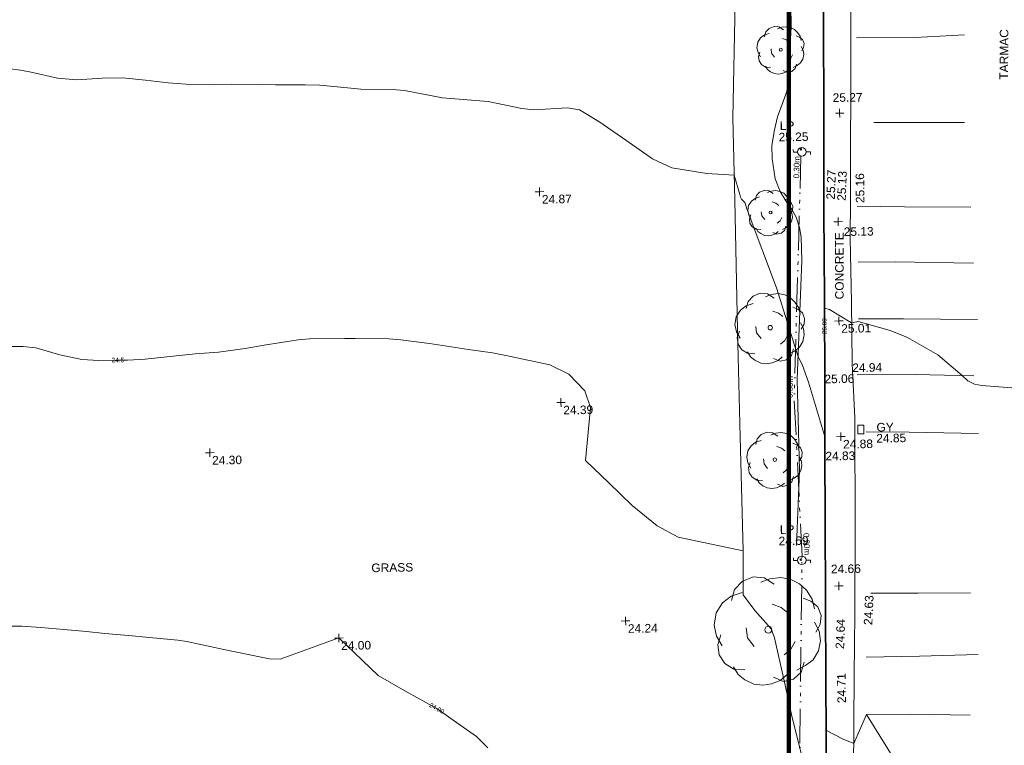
# Model space of a CAD drawing. Header units: millimetres. Extents: x -290717 to 520720, y -88450 to 287762.
# Tile 58 of 256: x -156196 to -113045, y -8846 to 22935. Entities that reach past the tile are written whole.
import ezdxf

# ---------------------------------------------------------------- set-up
doc = ezdxf.new("R2010")
doc.units = ezdxf.units.MM
doc.linetypes.add('IMPORT-UG_ELEC_STREET LIGHTING_QLB2 _2_', pattern=[2700, 1500, -300, 0, -250, 150, -300, 0, -200])
for name, color, linetype, lineweight, true_color in [('00_TOPO_FURN_LAMP_POST', 7, 'Continuous', 9, 0x666666), ('00_TOPO_KERB_BOTTOM', 1, 'Continuous', 9, 0xff0000), ('00_TOPO_KERB_TOP', 7, 'Continuous', 9, 0xa500a5), ('00_TOPO_LEVEL_SPOT', 7, 'Continuous', 9, 0x666666), ('00_TOPO_ROAD_MARKING_WHITE_CONTINUOUS', 7, 'Continuous', 9, 0x999999), ('00_TOPO_SERV_GULLY', 7, 'Continuous', 9, 0x5252a5), ('00_TOPO_TREE', 7, 'Continuous', 9, 0x666666), ('00_UAV_FORM_LINES', 7, 'Continuous', 9, 0x666666), ('01_DTM_CONTOUR_MJR', 7, 'Continuous', 9, 0x7f3f00), ('01_DTM_CONTOUR_MJR_LABELS', 7, 'Continuous', 9, 0x7f3f00), ('01_DTM_CONTOUR_MNR', 7, 'Continuous', 9, 0xa5a552), ('01_DTM_CONTOUR_MNR_LABELS', 7, 'Continuous', 9, 0xa5a552), ('12333-PUM-2D-U-0001-C01 - Rev2_REVIT IMPORT_dwg', 7, 'Continuous', 9, 0x767676), ('A_RHA_Line', 7, 'Continuous', 9, 0x00a600), ('PUM-ELECTRIC-SL-QLB2', 7, 'IMPORT-UG_ELEC_STREET LIGHTING_QLB2 _2_', 9, 0xff7f7f)]:
    doc.layers.add(name, color=color, linetype=linetype, lineweight=lineweight, true_color=true_color)
for name, color, linetype, lineweight in [('00_TOPO_SURFACE', 7, 'Continuous', 9), ('00_TOPO_SURVEY_TEXT', 7, 'Continuous', 9), ('GEN-TEXT', 7, 'Continuous', 9)]:
    doc.layers.add(name, color=color, linetype=linetype, lineweight=lineweight)
doc.styles.add('Arial_1', font='arial.ttf', dxfattribs={"height": 250})
doc.styles.add('Swis721 Lt BT_1', font='swissl.ttf', dxfattribs={"height": 200})
doc.styles.add('Swis721 Lt BT_2', font='swissl.ttf', dxfattribs={"height": 375})

# ---------------------------------------------------------------- blocks, each defined once
blk = doc.blocks.new('12333-PUM-2D-U-0001-C01 - Rev2_REVIT IMPORT_dwg_CONIFEROUS_TREE-2077117-Site Location Plan Existing')
at = {"layer": '00_TOPO_TREE', "color": 254, "true_color": 0xcccccc, "flags": 128}
for points in [[(533776929, 725555101), (533777075, 725555585), (533777414, 725555924), (533777898, 725556118), (533778382, 725556069), (533778818, 725555779)], [(533778237, 725555876), (533778624, 725556021), (533779109, 725556069), (533779544, 725555973), (533779932, 725555779), (533780223, 725555488), (533780465, 725555101), (533780562, 725554665)], [(533776493, 725553115), (533776251, 725553551), (533776154, 725554035), (533776251, 725554568), (533776542, 725555004), (533776929, 725555295), (533777414, 725555440)], [(533778721, 725554907), (533779109, 725554762), (533779399, 725554520)], [(533780077, 725555149), (533780416, 725555004), (533780707, 725554762), (533780852, 725554374), (533780804, 725553987), (533780610, 725553648)], [(533780562, 725554084), (533780755, 725553696), (533780804, 725553260), (533780707, 725552825), (533780465, 725552437), (533780126, 725552195), (533779738, 725552001)], [(533777462, 725552050), (533776978, 725552098), (533776590, 725552340), (533776348, 725552728), (533776300, 725553164), (533776445, 725553599)], [(533777898, 725553067), (533777607, 725553454), (533777559, 725553890)], [(533779690, 725553260), (533779496, 725552921), (533779205, 725552679)], [(533780077, 725552340), (533779932, 725551904), (533779593, 725551614), (533779157, 725551517), (533778721, 725551711)], [(533779302, 725551808), (533779012, 725551565), (533778624, 725551420), (533778237, 725551372), (533777849, 725551420), (533777462, 725551614), (533777171, 725551856), (533776978, 725552195)]]:
    blk.add_lwpolyline(points, dxfattribs=at)
at = {"layer": '00_TOPO_TREE', "color": 254, "true_color": 0xcccccc}
blk.add_circle((533778527, 725553793), 149, dxfattribs=at)
blk = doc.blocks.new('12333-PUM-2D-U-0001-C01 - Rev2_REVIT IMPORT_dwg_CONIFEROUS_TREE-2077118-Site Location Plan Existing')
at = {"layer": '00_TOPO_TREE', "color": 254, "true_color": 0xcccccc, "flags": 128}
for points in [[(533777799, 725567871), (533777894, 725568186), (533778115, 725568407), (533778430, 725568533), (533778746, 725568502), (533779029, 725568313)], [(533778651, 725568376), (533778903, 725568470), (533779219, 725568502), (533779503, 725568439), (533779755, 725568313), (533779944, 725568123), (533780102, 725567871), (533780165, 725567587)], [(533777515, 725566578), (533777358, 725566862), (533777295, 725567177), (533777358, 725567524), (533777547, 725567808), (533777799, 725567997), (533778115, 725568092)], [(533779850, 725567903), (533780070, 725567808), (533780260, 725567650), (533780354, 725567398), (533780323, 725567146), (533780197, 725566925)], [(533778966, 725567745), (533779219, 725567650), (533779408, 725567492)], [(533778430, 725566546), (533778241, 725566799), (533778209, 725567082)], [(533780165, 725567209), (533780291, 725566956), (533780323, 725566672), (533780260, 725566388), (533780102, 725566136), (533779881, 725565978), (533779629, 725565852)], [(533778146, 725565884), (533777831, 725565915), (533777579, 725566073), (533777421, 725566325), (533777389, 725566609), (533777484, 725566893)], [(533779597, 725566672), (533779471, 725566452), (533779282, 725566294)], [(533779345, 725565726), (533779156, 725565568), (533778903, 725565474), (533778651, 725565442), (533778399, 725565474), (533778146, 725565600), (533777957, 725565758), (533777831, 725565978)], [(533779850, 725566073), (533779755, 725565789), (533779534, 725565600), (533779250, 725565537), (533778966, 725565663)]]:
    blk.add_lwpolyline(points, dxfattribs=at)
at = {"layer": '00_TOPO_TREE', "color": 254, "true_color": 0xcccccc}
blk.add_circle((533778840, 725567019), 97.3, dxfattribs=at)
blk = doc.blocks.new('12333-PUM-2D-U-0001-C01 - Rev2_REVIT IMPORT_dwg_CONIFEROUS_TREE-2077119-Site Location Plan Existing')
at = {"layer": '00_TOPO_TREE', "color": 254, "true_color": 0xcccccc, "flags": 128}
for points in [[(533778113, 725561913), (533778188, 725562164), (533778364, 725562340), (533778615, 725562440), (533778866, 725562415), (533779092, 725562264)], [(533778791, 725562315), (533778992, 725562390), (533779243, 725562415), (533779469, 725562365), (533779670, 725562264), (533779820, 725562114), (533779946, 725561913), (533779996, 725561687)], [(533777887, 725560883), (533777761, 725561109), (533777711, 725561360), (533777761, 725561637), (533777912, 725561863), (533778113, 725562013), (533778364, 725562089)], [(533779042, 725561812), (533779243, 725561737), (533779393, 725561611)], [(533779745, 725561938), (533779921, 725561863), (533780072, 725561737), (533780147, 725561536), (533780122, 725561335), (533780021, 725561159)], [(533779996, 725561385), (533780097, 725561185), (533780122, 725560959), (533780072, 725560733), (533779946, 725560532), (533779770, 725560406), (533779569, 725560306)], [(533778389, 725560331), (533778138, 725560356), (533777937, 725560481), (533777811, 725560682), (533777786, 725560908), (533777862, 725561134)], [(533778615, 725560858), (533778464, 725561059), (533778439, 725561285)], [(533779544, 725560959), (533779444, 725560783), (533779293, 725560657)], [(533779343, 725560205), (533779193, 725560080), (533778992, 725560004), (533778791, 725559979), (533778590, 725560004), (533778389, 725560105), (533778238, 725560230), (533778138, 725560406)], [(533779745, 725560481), (533779670, 725560255), (533779494, 725560105), (533779268, 725560054), (533779042, 725560155)]]:
    blk.add_lwpolyline(points, dxfattribs=at)
at = {"layer": '00_TOPO_TREE', "color": 254, "true_color": 0xcccccc}
blk.add_circle((533778941, 725561235), 77.5, dxfattribs=at)
blk = doc.blocks.new('12333-PUM-2D-U-0001-C01 - Rev2_REVIT IMPORT_dwg_CONIFEROUS_TREE-2077120-Site Location Plan Existing')
at = {"layer": '00_TOPO_TREE', "color": 254, "true_color": 0xcccccc, "flags": 128}
for points in [[(533778273, 725572609), (533778334, 725572812), (533778476, 725572954), (533778680, 725573036), (533778883, 725573015), (533779066, 725572893)], [(533778822, 725572934), (533778985, 725572995), (533779188, 725573015), (533779371, 725572975), (533779534, 725572893), (533779656, 725572771), (533779758, 725572609), (533779798, 725572426)], [(533778090, 725571775), (533777988, 725571958), (533777948, 725572161), (533777988, 725572385), (533778110, 725572568), (533778273, 725572690), (533778476, 725572751)], [(533779595, 725572629), (533779737, 725572568), (533779859, 725572466), (533779920, 725572304), (533779900, 725572141), (533779819, 725571999)], [(533779025, 725572527), (533779188, 725572466), (533779310, 725572365)], [(533779798, 725572182), (533779880, 725572019), (533779900, 725571836), (533779859, 725571653), (533779758, 725571490), (533779615, 725571389), (533779452, 725571307)], [(533778497, 725571328), (533778293, 725571348), (533778131, 725571450), (533778029, 725571612), (533778009, 725571795), (533778070, 725571978)], [(533778680, 725571755), (533778558, 725571917), (533778537, 725572100)], [(533779432, 725571836), (533779351, 725571694), (533779229, 725571592)], [(533779269, 725571226), (533779147, 725571124), (533778985, 725571063), (533778822, 725571043), (533778659, 725571063), (533778497, 725571145), (533778375, 725571246), (533778293, 725571389)], [(533779595, 725571450), (533779534, 725571267), (533779391, 725571145), (533779208, 725571104), (533779025, 725571185)]]:
    blk.add_lwpolyline(points, dxfattribs=at)
at = {"layer": '00_TOPO_TREE', "color": 254, "true_color": 0xcccccc}
blk.add_circle((533778944, 725572060), 62.7, dxfattribs=at)
blk = doc.blocks.new('12333-PUM-2D-U-0001-C01 - Rev2_REVIT IMPORT_dwg_CONIFEROUS_TREE-2077121-Site Location Plan Existing')
at = {"layer": '00_TOPO_TREE', "color": 254, "true_color": 0xcccccc, "flags": 128}
for points in [[(533778813, 725579758), (533778877, 725579971), (533779026, 725580120), (533779239, 725580205), (533779452, 725580184), (533779643, 725580056)], [(533779388, 725580099), (533779558, 725580163), (533779771, 725580184), (533779963, 725580141), (533780133, 725580056), (533780261, 725579928), (533780368, 725579758), (533780410, 725579566)], [(533778621, 725578885), (533778515, 725579076), (533778472, 725579289), (533778515, 725579524), (533778642, 725579715), (533778813, 725579843), (533779026, 725579907)], [(533779601, 725579673), (533779771, 725579609), (533779899, 725579502)], [(533780197, 725579779), (533780346, 725579715), (533780474, 725579609), (533780538, 725579439), (533780517, 725579268), (533780432, 725579119)], [(533779047, 725578416), (533778834, 725578437), (533778664, 725578544), (533778557, 725578714), (533778536, 725578906), (533778600, 725579098)], [(533779239, 725578863), (533779111, 725579034), (533779090, 725579226)], [(533780410, 725579311), (533780495, 725579140), (533780517, 725578949), (533780474, 725578757), (533780368, 725578587), (533780219, 725578480), (533780048, 725578395)], [(533780027, 725578949), (533779942, 725578800), (533779814, 725578693)], [(533779856, 725578310), (533779729, 725578203), (533779558, 725578139), (533779388, 725578118), (533779217, 725578139), (533779047, 725578224), (533778919, 725578331), (533778834, 725578480)], [(533780197, 725578544), (533780133, 725578352), (533779984, 725578224), (533779793, 725578182), (533779601, 725578267)]]:
    blk.add_lwpolyline(points, dxfattribs=at)
at = {"layer": '00_TOPO_TREE', "color": 254, "true_color": 0xcccccc}
blk.add_circle((533779516, 725579183), 65.7, dxfattribs=at)
blk = doc.blocks.new('12333-PUM-2D-U-0001-C01 - Rev2_REVIT IMPORT_dwg_MSL_Lamp_Post_SYM-2077199-Site Location Plan Existing')
at = {"layer": '00_TOPO_FURN_LAMP_POST', "color": 254, "true_color": 0xcccccc, "flags": 128}
for points in [[(-500, 0), (-1000, 0), (-1000, 317)], [(500, 0), (1000, 0), (1000, -317)]]:
    blk.add_lwpolyline(points, dxfattribs=at)
at = {"layer": '00_TOPO_FURN_LAMP_POST', "color": 254, "true_color": 0xcccccc}
blk.add_circle((0, 0), 500, dxfattribs=at)
blk = doc.blocks.new('12333-PUM-2D-U-0001-C01 - Rev2_REVIT IMPORT_dwg_MM-2077200-Site Location Plan Existing')
at = {"layer": '00_TOPO_LEVEL_SPOT', "color": 254, "true_color": 0xcccccc, "flags": 128}
for points in [[(0, -500), (0, 0), (-500, 0)], [(500, 0), (0, 0), (0, 500)]]:
    blk.add_lwpolyline(points, dxfattribs=at)
blk = doc.blocks.new('12333-PUM-2D-U-0001-C01 - Rev2_REVIT IMPORT_dwg_MGS62954_T2_Galway_ITM_3d_Rev1-2077680-Site Location Plan Existing')
at = {"layer": '00_TOPO_KERB_BOTTOM', "color": 254, "true_color": 0xcccccc, "flags": 128}
blk.add_lwpolyline([(533780974, 725547288), (533781022, 725551364), (533781071, 725555019), (533781118, 725558568), (533781159, 725561541), (533781204, 725564417), (533781252, 725568263), (533781299, 725572063), (533781377, 725576616), (533781422, 725580118), (533781460, 725582894), (533781503, 725585673), (533781515, 725587025), (533781537, 725589504), (533781571, 725592158), (533781610, 725594240), (533781635, 725596317), (533781654, 725598077), (533781679, 725599997)], dxfattribs=at)
at = {"layer": '00_TOPO_KERB_TOP', "color": 254, "true_color": 0xcccccc, "flags": 128}
blk.add_lwpolyline([(533780946, 725547288), (533780993, 725551364), (533781042, 725555019), (533781089, 725558569), (533781130, 725561541), (533781175, 725564417), (533781223, 725568263), (533781270, 725572064), (533781348, 725576616), (533781393, 725580118), (533781431, 725582895), (533781474, 725585674), (533781486, 725587025), (533781519, 725589504), (533781554, 725592159), (533781588, 725594241), (533781615, 725596317), (533781640, 725598077), (533781661, 725599997)], dxfattribs=at)
at = {"layer": '00_TOPO_ROAD_MARKING_WHITE_CONTINUOUS', "color": 254, "true_color": 0xcccccc}
blk.add_line((533783540, 725575920), (533787510, 725575860), dxfattribs=at)
at = {"layer": '00_TOPO_ROAD_MARKING_WHITE_CONTINUOUS', "color": 254, "true_color": 0xcccccc, "flags": 128}
for points in [[(533782840, 725579640), (533785420, 725579620), (533787580, 725579690)], [(533782750, 725572270), (533784820, 725572210), (533787730, 725572140)], [(533782750, 725569820), (533784360, 725569800), (533787790, 725569690)], [(533782720, 725567340), (533784690, 725567300), (533787930, 725567220)], [(533782620, 725564890), (533785160, 725564850), (533787720, 725564760)], [(533782960, 725562390), (533784850, 725562330), (533787890, 725562220)], [(533783040, 725555320), (533785120, 725555280), (533787420, 725555260)], [(533782790, 725552520), (533785130, 725552520), (533787700, 725552540)], [(533782770, 725550010), (533784680, 725549980), (533787310, 725549900)]]:
    blk.add_lwpolyline(points, dxfattribs=at)
at = {"layer": '00_TOPO_SERV_GULLY', "color": 254, "true_color": 0xcccccc}
for p, q in [((533782867, 725562684), (533782600, 725562684)), ((533782600, 725562303), (533782600, 725562684)), ((533782867, 725562303), (533782867, 725562684)), ((533782867, 725562303), (533782600, 725562303))]:
    blk.add_line(p, q, dxfattribs=at)
at = {"layer": '00_TOPO_SURFACE', "color": 254, "true_color": 0xcccccc, "flags": 128}
blk.add_lwpolyline([(533782723, 725586673), (533782595, 725579545), (533782448, 725572529), (533782405, 725570884), (533782416, 725568057), (533782402, 725565389), (533782475, 725563004), (533782406, 725558130), (533782328, 725554418), (533782252, 725551737), (533782150, 725547460), (533782136, 725544120), (533782114, 725541311), (533782128, 725539424), (533782085, 725536058), (533782075, 725533788), (533780805, 725533850)], dxfattribs=at)
at = {"layer": '00_UAV_FORM_LINES', "color": 254, "true_color": 0xcccccc, "flags": 128}
for points in [[(533779989, 725583112), (533779988, 725580167), (533779812, 725577843), (533779746, 725577341), (533779537, 725576790), (533779318, 725576239), (533779176, 725575678), (533779048, 725574998), (533779051, 725574418), (533779171, 725573539), (533779382, 725572971), (533779623, 725572557), (533779876, 725572170), (533780058, 725571832), (533780196, 725571382), (533780259, 725570962), (533780272, 725569939), (533779986, 725564734), (533780014, 725560744), (533779831, 725557459)], [(533777490, 725557274), (533777434, 725562259), (533777406, 725566936), (533777383, 725572623), (533777364, 725576239), (533777546, 725581320), (533777769, 725587015), (533778142, 725590844), (533778619, 725596152), (533778908, 725597842), (533779079, 725598625), (533779353, 725599296), (533779857, 725600300), (533780467, 725601043)]]:
    blk.add_lwpolyline(points, dxfattribs=at)
at = {"layer": '01_DTM_CONTOUR_MJR', "color": 254, "true_color": 0xcccccc, "flags": 128}
blk.add_lwpolyline([(533790870, 725564060), (533788072, 725564323), (533787745, 725564384), (533787457, 725564538), (533787210, 725564780), (533786160, 725565706), (533784848, 725566479), (533784099, 725566807), (533782701, 725567227), (533782410, 725567170), (533781445, 725567774), (533781240, 725567830), (533781228, 725567038), (533781206, 725565589), (533781187, 725564420), (533781175, 725563736), (533781140, 725562260), (533780471, 725564605), (533780216, 725565378), (533780040, 725565720), (533779139, 725568753), (533777956, 725572086), (533777883, 725572330), (533777868, 725572406), (533777838, 725572485), (533777796, 725572545), (533777736, 725572610), (533777680, 725572672), (533777642, 725572755), (533777613, 725572871), (533777370, 725573730), (533776177, 725573819), (533774650, 725574091), (533773816, 725574506), (533772650, 725575340), (533771484, 725576174), (533770650, 725576708), (533770118, 725576808), (533768650, 725576734), (533768117, 725576807), (533766650, 725577135), (533766469, 725577159), (533764650, 725577340), (533762998, 725577688), (533762650, 725577724), (533761088, 725577778), (533760650, 725577821), (533759292, 725577982), (533758650, 725578008), (533757344, 725578034), (533756650, 725578064), (533755400, 725578090), (533754650, 725578090), (533753433, 725578123), (533752650, 725578197), (533751650, 725578340), (533750650, 725578449), (533749759, 725578449), (533748650, 725578402), (533747794, 725578484), (533746650, 725578770), (533746182, 725578872), (533745264, 725579003)], dxfattribs=at)
at = {"layer": '01_DTM_CONTOUR_MNR', "color": 254, "true_color": 0xcccccc, "flags": 128}
for points in [[(533784260, 725547510), (533782770, 725550010), (533782180, 725548740), (533781719, 725548948), (533781000, 725549330), (533780974, 725548022)], [(533779891, 725548234), (533779484, 725550060), (533779217, 725551345), (533778850, 725553170), (533778791, 725553439), (533778650, 725553830), (533777954, 725554644), (533777452, 725555340), (533777490, 725557270), (533774650, 725557911), (533773740, 725558430), (533772650, 725559340), (533771650, 725560340), (533770650, 725561340), (533770899, 725563663), (533770667, 725564401), (533769982, 725565131), (533769148, 725565554), (533767302, 725565992), (533766650, 725566124), (533765601, 725566291), (533764650, 725566454), (533763899, 725566589), (533762650, 725566769), (533762125, 725566815), (533760650, 725566863), (533760185, 725566875), (533758650, 725566875), (533758151, 725566841), (533756650, 725566642), (533755820, 725566510), (533754650, 725566373), (533753621, 725566311), (533752650, 725566229), (533751428, 725566118), (533750650, 725566090), (533750225, 725566090), (533749400, 725566090), (533748650, 725566144), (533747684, 725566374), (533746650, 725566691), (533746079, 725566769), (533744650, 725566795)], [(533766142, 725548832), (533765650, 725549340), (533765073, 725549763), (533764650, 725550070), (533763933, 725550596), (533763917, 725550607), (533762650, 725551340), (533761401, 725552091), (533759700, 725553760), (533757107, 725552883), (533756650, 725552897), (533756288, 725552978), (533754650, 725553340), (533753030, 725553720), (533752650, 725553784), (533751250, 725553940), (533750650, 725554007), (533749451, 725554141), (533748650, 725554229), (533747650, 725554340), (533746650, 725554451), (533745824, 725554514), (533744650, 725554540)]]:
    blk.add_lwpolyline(points, dxfattribs=at)
for name in ['12333-PUM-2D-U-0001-C01 - Rev2_REVIT IMPORT_dwg_CONIFEROUS_TREE-2077121-Site Location Plan Existing', '12333-PUM-2D-U-0001-C01 - Rev2_REVIT IMPORT_dwg_CONIFEROUS_TREE-2077120-Site Location Plan Existing', '12333-PUM-2D-U-0001-C01 - Rev2_REVIT IMPORT_dwg_CONIFEROUS_TREE-2077118-Site Location Plan Existing', '12333-PUM-2D-U-0001-C01 - Rev2_REVIT IMPORT_dwg_CONIFEROUS_TREE-2077119-Site Location Plan Existing', '12333-PUM-2D-U-0001-C01 - Rev2_REVIT IMPORT_dwg_CONIFEROUS_TREE-2077117-Site Location Plan Existing']:
    blk.add_blockref(name, (0, 0))
at = {"xscale": 0.375, "yscale": 0.375, "zscale": 0.375}
for name, p in [('12333-PUM-2D-U-0001-C01 - Rev2_REVIT IMPORT_dwg_MM-2077200-Site Location Plan Existing', (533782047, 725576359)), ('12333-PUM-2D-U-0001-C01 - Rev2_REVIT IMPORT_dwg_MSL_Lamp_Post_SYM-2077199-Site Location Plan Existing', (533780362, 725574690)), ('12333-PUM-2D-U-0001-C01 - Rev2_REVIT IMPORT_dwg_MM-2077200-Site Location Plan Existing', (533768837, 725573148)), ('12333-PUM-2D-U-0001-C01 - Rev2_REVIT IMPORT_dwg_MM-2077200-Site Location Plan Existing', (533781900, 725571608)), ('12333-PUM-2D-U-0001-C01 - Rev2_REVIT IMPORT_dwg_MM-2077200-Site Location Plan Existing', (533781856, 725567260)), ('12333-PUM-2D-U-0001-C01 - Rev2_REVIT IMPORT_dwg_MM-2077200-Site Location Plan Existing', (533769613, 725563899)), ('12333-PUM-2D-U-0001-C01 - Rev2_REVIT IMPORT_dwg_MM-2077200-Site Location Plan Existing', (533781848, 725562192)), ('12333-PUM-2D-U-0001-C01 - Rev2_REVIT IMPORT_dwg_MM-2077200-Site Location Plan Existing', (533754187, 725561971)), ('12333-PUM-2D-U-0001-C01 - Rev2_REVIT IMPORT_dwg_MSL_Lamp_Post_SYM-2077199-Site Location Plan Existing', (533780052, 725556806)), ('12333-PUM-2D-U-0001-C01 - Rev2_REVIT IMPORT_dwg_MM-2077200-Site Location Plan Existing', (533781649, 725555655)), ('12333-PUM-2D-U-0001-C01 - Rev2_REVIT IMPORT_dwg_MM-2077200-Site Location Plan Existing', (533772279, 725554284)), ('12333-PUM-2D-U-0001-C01 - Rev2_REVIT IMPORT_dwg_MM-2077200-Site Location Plan Existing', (533759700, 725553756))]:
    blk.add_blockref(name, p, dxfattribs=at)
at = {"layer": '00_TOPO_FURN_LAMP_POST', "char_height": 375, "attachment_point": 1, "line_spacing_factor": 1.005062, "style": 'Swis721 Lt BT_2'}
for s, insert, width in [('LP', (533779413, 725576041), 707.59), ('25.25', (533779351, 725575543), 1495.9), ('LP', (533779106, 725558355), 707.59), ('24.69', (533779044, 725557857), 1495.9)]:
    blk.add_mtext(s, dxfattribs=dict(at, insert=insert, width=width))
at = {"layer": '00_TOPO_KERB_BOTTOM', "color": 251, "true_color": 0x666666, "char_height": 375, "width": 1495.9, "attachment_point": 1, "line_spacing_factor": 1.005062, "style": 'Swis721 Lt BT_2'}
for s, insert, rotation in [('25.13', (533781869, 725572530), 86.7391), ('24.64', (533781454, 725552905), 86.7539)]:
    blk.add_mtext(s, dxfattribs=dict(at, insert=insert, rotation=rotation))
at = {"layer": '00_TOPO_KERB_BOTTOM', "color": 251, "true_color": 0x666666, "insert": (533781159, 725561536), "char_height": 375, "width": 1495.9, "attachment_point": 1, "line_spacing_factor": 1.005062, "style": 'Swis721 Lt BT_2'}
blk.add_mtext('24.83', dxfattribs=at)
at = {"layer": '00_TOPO_KERB_TOP', "color": 251, "true_color": 0x666666, "char_height": 375, "width": 1495.9, "attachment_point": 1, "line_spacing_factor": 1.005062, "style": 'Swis721 Lt BT_2'}
for s, insert, rotation in [('25.27', (533781392, 725572591), 86.7391), ('24.71', (533781497, 725550522), 89.6934)]:
    blk.add_mtext(s, dxfattribs=dict(at, insert=insert, rotation=rotation))
at = {"layer": '00_TOPO_KERB_TOP', "color": 251, "true_color": 0x666666, "insert": (533781175, 725564915), "char_height": 375, "width": 1495.9, "attachment_point": 1, "line_spacing_factor": 1.005062, "style": 'Swis721 Lt BT_2'}
blk.add_mtext('25.06', dxfattribs=at)
at = {"layer": '00_TOPO_LEVEL_SPOT', "char_height": 375, "width": 1495.9, "attachment_point": 1, "line_spacing_factor": 1.005062, "style": 'Swis721 Lt BT_2'}
for s, insert in [('25.27', (533781752, 725577230)), ('24.87', (533768932, 725573001)), ('25.13', (533782134, 725571350)), ('25.01', (533781951, 725567112)), ('24.39', (533769708, 725563751)), ('24.30', (533754282, 725561823)), ('24.88', (533781943, 725562045)), ('24.66', (533781315, 725556589)), ('24.24', (533772374, 725554137)), ('24.00', (533759795, 725553609))]:
    blk.add_mtext(s, dxfattribs=dict(at, insert=insert))
at = {"layer": '00_TOPO_SERV_GULLY', "color": 251, "true_color": 0x666666, "char_height": 375, "attachment_point": 1, "line_spacing_factor": 1.005062, "style": 'Swis721 Lt BT_2'}
for s, insert, width in [('GY', (533783420, 725562762), 821.56), ('24.85', (533783403, 725562279), 1495.9)]:
    blk.add_mtext(s, dxfattribs=dict(at, insert=insert, width=width))
at = {"layer": '00_TOPO_SURFACE', "color": 251, "true_color": 0x666666, "char_height": 375, "width": 1495.9, "attachment_point": 1, "line_spacing_factor": 1.005062, "style": 'Swis721 Lt BT_2'}
for s, insert, rotation in [('25.16', (533782690, 725572405), 89.7308), ('24.63', (533782710, 725553930), 86.4943)]:
    blk.add_mtext(s, dxfattribs=dict(at, insert=insert, rotation=rotation))
at = {"layer": '00_TOPO_SURFACE', "color": 251, "true_color": 0x666666, "insert": (533782402, 725565385), "char_height": 375, "width": 1495.9, "attachment_point": 1, "line_spacing_factor": 1.005062, "style": 'Swis721 Lt BT_2'}
blk.add_mtext('24.94', dxfattribs=at)
at = {"layer": '00_TOPO_SURVEY_TEXT', "color": 251, "true_color": 0x666666, "char_height": 375, "attachment_point": 1, "line_spacing_factor": 1.005062, "style": 'Swis721 Lt BT_2'}
for s, insert, width, rotation in [('TARMAC', (533789074, 725577706), 2450.43, 88.5303), ('CONCRETE', (533781707, 725568208), 3286.24, 89.0284)]:
    blk.add_mtext(s, dxfattribs=dict(at, insert=insert, width=width, rotation=rotation))
at = {"layer": '00_TOPO_SURVEY_TEXT', "color": 251, "true_color": 0x666666, "insert": (533761178, 725556990), "char_height": 375, "width": 2018.28, "attachment_point": 1, "line_spacing_factor": 1.005062, "style": 'Swis721 Lt BT_2'}
blk.add_mtext('GRASS', dxfattribs=at)
at = {"layer": '01_DTM_CONTOUR_MJR_LABELS', "color": 251, "true_color": 0x666666, "insert": (533781117, 725567041), "char_height": 200, "width": 797.8, "attachment_point": 2, "rotation": 89.1331, "line_spacing_factor": 1.005062, "style": 'Swis721 Lt BT_1'}
blk.add_mtext('25.00', dxfattribs=at)
at = {"layer": '01_DTM_CONTOUR_MNR_LABELS', "color": 251, "true_color": 0x666666, "char_height": 200, "attachment_point": 2, "line_spacing_factor": 1.005062, "style": 'Swis721 Lt BT_1'}
for s, insert, width, rotation in [('24.5', (533750230, 725566201), 620.51, 359.286), ('24.00', (533763989, 725550691), 797.8, 329.8434)]:
    blk.add_mtext(s, dxfattribs=dict(at, insert=insert, width=width, rotation=rotation))
blk = doc.blocks.new('12333-PUM-2D-U-0001-C01 - Rev2_REVIT IMPORT_dwg-1620468-Site Location Plan Existing')
at = {"layer": 'GEN-TEXT', "color": 253, "true_color": 0xaaaaaa}
for p, q in [((139214, -41084), (139285, -41013)), ((139285, -41084), (139214, -41013)), ((138887, -59058), (138958, -58987)), ((138958, -59058), (138887, -58987))]:
    blk.add_line(p, q, dxfattribs=at)
at = {"layer": 'PUM-ELECTRIC-SL-QLB2', "color": 254, "true_color": 0xffd4d4, "flags": 128}
blk.add_lwpolyline([(139066, -83096), (138711, -82751), (138885, -77178), (138698, -68635), (138978, -58870), (138758, -51980), (139237, -41346)], dxfattribs=at)
blk.add_blockref('12333-PUM-2D-U-0001-C01 - Rev2_REVIT IMPORT_dwg_MGS62954_T2_Galway_ITM_3d_Rev1-2077680-Site Location Plan Existing', (-533641080, -725615854))
at = {"layer": 'PUM-ELECTRIC-SL-QLB2', "char_height": 250, "width": 1160.03, "attachment_point": 2, "line_spacing_factor": 0.941778, "style": 'Arial_1'}
for s, insert, rotation in [('0.30m', (138913, -41824), 87.4236), ('0.50m', (138455, -51443), 87.4236), ('0.30m', (139322, -58334), 271.8289)]:
    blk.add_mtext(s, dxfattribs=dict(at, insert=insert, rotation=rotation))

msp = doc.modelspace()

# ---------------------------------------------------------------- linework, layer by layer
at = {"layer": 'A_RHA_Line', "color": 1, "lineweight": 140, "true_color": 0xff0000}
msp.add_line((-122493, 45632), (-122493, -30999), dxfattribs=at)

# ---------------------------------------------------------------- block references
at = {"layer": '12333-PUM-2D-U-0001-C01 - Rev2_REVIT IMPORT_dwg', "color": 254, "linetype": 'IMPORT-UG_ELEC_STREET LIGHTING_QLB2 _2_', "true_color": 0xffd4d4, "rotation": 0.9999999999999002}
msp.add_blockref('12333-PUM-2D-U-0001-C01 - Rev2_REVIT IMPORT_dwg-1620468-Site Location Plan Existing', (-261895, 55870), dxfattribs=at)

doc.saveas('drawing.dxf')
